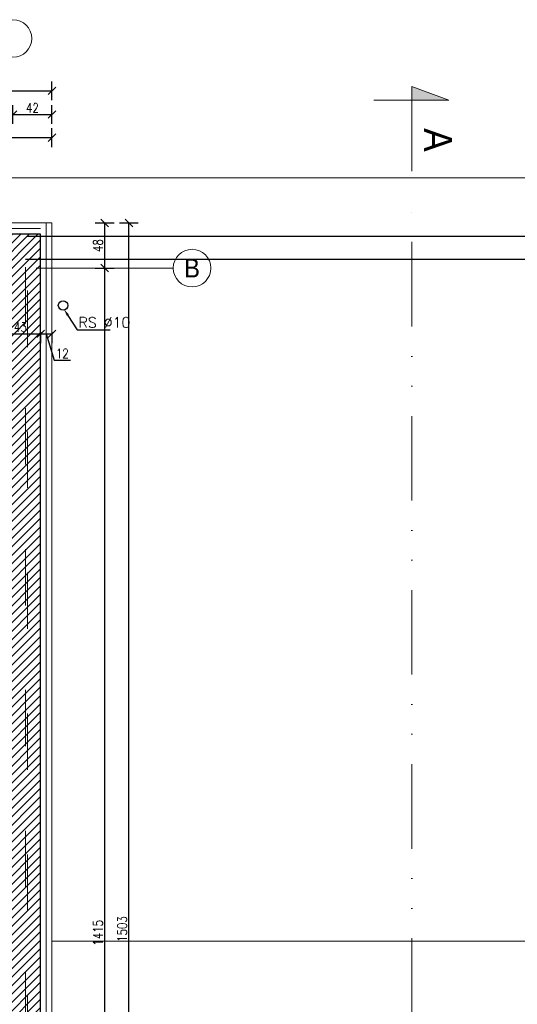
# Model space of a CAD drawing. Header units: millimetres. Extents: x -66901 to 936319, y -323998 to 488548.
# Tile 75 of 84: x 736396 to 741690, y 279196 to 289676. Entities that reach past the tile are written whole.
import ezdxf
from ezdxf import colors
from ezdxf.entities.mleader import LeaderData, LeaderLine
from ezdxf.enums import TextEntityAlignment as Align
from ezdxf.lldxf.tags import DXFTag
from ezdxf.math import Vec2, Vec3

# ---------------------------------------------------------------- set-up
doc = ezdxf.new("R2010")
doc.units = ezdxf.units.MM
doc.header["$LTSCALE"] = 5
doc.header["$MEASUREMENT"] = 0
for name, pattern in [('1KS_2KP-50', [37.05, 12, 6, -6.35, 0, -6.35, 0, -6.35]), ('ACAD_ISO03W100', [30, 12, -18]), ('ACAD_ISO04W100', [30, 24, -3, 0, -3]), ('Osie$0$CONTINOUS', [0])]:
    doc.linetypes.add(name, pattern=pattern)
for name, color, linetype, lineweight, true_color in [('A_HATCH', 7, 'Continuous', 5, 0x999999), ('A_IZOLEACJA TERMI_PROJEKTOWANA', 7, 'Continuous', 15, 0x6093ac), ('A_WIDOK 2PLAN', 7, 'Continuous', 9, 0x666666)]:
    doc.layers.add(name, color=color, linetype=linetype, lineweight=lineweight, true_color=true_color)
for name, color, linetype, lineweight in [('A_KONST_ISTNIEJĄCE', 83, 'Continuous', 25), ('A_LINIA PRZEKROJOWA', 223, '1KS_2KP-50', 15), ('A_OPISY', 44, 'Continuous', 9), ('A_OSIE KONSTRUKCYJNE', 150, 'ACAD_ISO04W100', 5), ('A_WIDOK', 141, 'Continuous', 13), ('A_WYMIAROWANIE', 7, 'Continuous', 9)]:
    doc.layers.add(name, color=color, linetype=linetype, lineweight=lineweight)
for name, color, linetype in [('A_RYNNY', 71, 'Continuous'), ('K-BELKI', 5, 'DASHED2'), ('K-WYMIARY', 254, 'Continuous')]:
    doc.layers.add(name, color=color, linetype=linetype)
doc.styles.add('DEMIURG_100_etykiety', font='arial.ttf', dxfattribs={"width": 0.9, "height": 30})
doc.styles.add('DEMIURG_100_opisy', font='arial.ttf', dxfattribs={"width": 0.9, "height": 20})
doc.styles.get("Standard").update_dxf_attribs({"font": 'simplex.shx', "width": 0.8})
doc.linetypes.add('BATTING', pattern='A,0.0001,-0.1,[134,ltypeshp.shx,S=0.1,R=0,X=-0.1,Y=0],-0.2,[134,ltypeshp.shx,S=0.1,R=180,X=0.1,Y=0],-0.1', length=0.4001)
tags = doc.linetypes.add('DASHED2', pattern=[0.375, 0.25, -0.125]).pattern_tags.tags
tags[6:7] = [DXFTag(74, 4), DXFTag(75, 0), DXFTag(340, '0'), DXFTag(46, 1.0), DXFTag(50, 0.0), DXFTag(44, 0.0), DXFTag(45, 0.0)]
tags[4:5] = [DXFTag(74, 4), DXFTag(75, 0), DXFTag(340, '0'), DXFTag(46, 1.0), DXFTag(50, 0.0), DXFTag(44, 0.0), DXFTag(45, 0.0)]
doc.dimstyles.new('1 do 100', dxfattribs={"dimtxt": 10, "dimasz": 8, "dimexe": 10, "dimexo": 10, "dimgap": 2, "dimtad": 1, "dimdec": 0, "dimtxsty": 'Standard', "dimblk": 'OBLIQUE', "dimcen": 2.5, "dimadec": 0, "dimazin": 0, "dimtfac": 1, "dimtdec": 0, "dimtmove": 0, "dimatfit": 3, "dimldrblk": 'OBLIQUE', "dimfxl": 10, "dimfxlon": 1, "dimarcsym": 0})

# ---------------------------------------------------------------- blocks, each defined once
blk = doc.blocks.new('linia przekroju')
at = {"linetype": 'Continuous', "lineweight": 5}
h = blk.add_hatch(color=256, dxfattribs=at)
h.dxf.hatch_style = 1
h.paths.add_polyline_path([(0, -40.5), (0, 39.3), (14.4, 0), (0, 0)])
at = {"linetype": 'Continuous'}
blk.add_lwpolyline([(0, -40.5), (0, 39.3), (14.4, 0), (0, 0)], close=True, dxfattribs=at)
blk.add_lwpolyline([(14.4, 0), (-87.6, -0.1)])
at = {"linetype": 'Continuous', "style": 'DEMIURG_100_etykiety', "width": 0.9, "flags": 8}
blk.add_attdef('NR_PRZEKROJU', (-55.1, 12.6), '', height=30, dxfattribs=at)
blk = doc.blocks.new('_Oblique')
at = {"color": 0, "linetype": 'ByBlock', "lineweight": -2}
blk.add_line((-0.5, -0.5), (0.5, 0.5), dxfattribs=at)
blk = doc.blocks.new('*D677')
at = {"layer": 'A_WYMIAROWANIE', "color": 0, "lineweight": -2, "ltscale": 2, "transparency": 16777216}
for p, q in [((20575.8, 19733.5), (20575.8, 19753.5)), ((20777.8, 19733.5), (20777.8, 19753.5)), ((20777.8, 19743.5), (20575.8, 19743.5))]:
    blk.add_line(p, q, dxfattribs=at)
at = {"layer": 'Defpoints', "color": 0, "ltscale": 2, "transparency": 16777216}
for p in [(20575.8, 19743.5), (20575.8, 19652.7), (20777.8, 19652.7)]:
    blk.add_point(p, dxfattribs=at)
at = {"layer": 'A_WYMIAROWANIE', "color": 0, "lineweight": -2, "ltscale": 2, "transparency": 16777216, "xscale": 8, "yscale": 8, "zscale": 8, "rotation": 180}
blk.add_blockref('_Oblique', (20575.8, 19743.5), dxfattribs=at)
at = {"layer": 'A_WYMIAROWANIE', "color": 0, "lineweight": -2, "ltscale": 2, "transparency": 16777216, "xscale": 8, "yscale": 8, "zscale": 8}
blk.add_blockref('_Oblique', (20777.8, 19743.5), dxfattribs=at)
at = {"layer": 'A_WYMIAROWANIE', "color": 0, "ltscale": 2, "transparency": 16777216, "insert": (20676.8, 19750.6), "char_height": 10, "attachment_point": 5}
blk.add_mtext('202', dxfattribs=at)
blk = doc.blocks.new('*D686')
at = {"layer": 'A_WYMIAROWANIE', "color": 0, "lineweight": -2, "ltscale": 2, "transparency": 16777216}
for p, q in [((20736.3, 19758.2), (20736.3, 19778.2)), ((20777.8, 19758.2), (20777.8, 19778.2)), ((20736.3, 19768.2), (20777.8, 19768.2))]:
    blk.add_line(p, q, dxfattribs=at)
at = {"layer": 'Defpoints', "color": 0, "ltscale": 2, "transparency": 16777216}
for p in [(20777.8, 19768.2), (20736.3, 19707), (20777.8, 19652.7)]:
    blk.add_point(p, dxfattribs=at)
at = {"layer": 'A_WYMIAROWANIE', "color": 0, "lineweight": -2, "ltscale": 2, "transparency": 16777216, "xscale": 8, "yscale": 8, "zscale": 8, "rotation": 180}
blk.add_blockref('_Oblique', (20736.3, 19768.2), dxfattribs=at)
at = {"layer": 'A_WYMIAROWANIE', "color": 0, "lineweight": -2, "ltscale": 2, "transparency": 16777216, "xscale": 8, "yscale": 8, "zscale": 8}
blk.add_blockref('_Oblique', (20777.8, 19768.2), dxfattribs=at)
at = {"layer": 'A_WYMIAROWANIE', "color": 0, "ltscale": 2, "transparency": 16777216, "insert": (20757, 19775.2), "char_height": 10, "attachment_point": 5}
blk.add_mtext('42', dxfattribs=at)
blk = doc.blocks.new('*D687')
at = {"layer": 'A_WYMIAROWANIE', "color": 0, "lineweight": -2, "ltscale": 2, "transparency": 16777216}
for p, q in [((19874.8, 19783.3), (19874.8, 19803.3)), ((20777.8, 19783.3), (20777.8, 19803.3)), ((19874.8, 19793.3), (20777.8, 19793.3))]:
    blk.add_line(p, q, dxfattribs=at)
at = {"layer": 'Defpoints', "color": 0, "ltscale": 2, "transparency": 16777216}
for p in [(20777.8, 19793.3), (19874.8, 19652.7), (20777.8, 19652.7)]:
    blk.add_point(p, dxfattribs=at)
at = {"layer": 'A_WYMIAROWANIE', "color": 0, "lineweight": -2, "ltscale": 2, "transparency": 16777216, "xscale": 8, "yscale": 8, "zscale": 8, "rotation": 180}
blk.add_blockref('_Oblique', (19874.8, 19793.3), dxfattribs=at)
at = {"layer": 'A_WYMIAROWANIE', "color": 0, "lineweight": -2, "ltscale": 2, "transparency": 16777216, "xscale": 8, "yscale": 8, "zscale": 8}
blk.add_blockref('_Oblique', (20777.8, 19793.3), dxfattribs=at)
at = {"layer": 'A_WYMIAROWANIE', "color": 0, "ltscale": 2, "transparency": 16777216, "insert": (20326.3, 19800.4), "char_height": 10, "attachment_point": 5}
blk.add_mtext('903', dxfattribs=at)
blk = doc.blocks.new('*D691')
at = {"layer": 'A_WYMIAROWANIE', "color": 0, "lineweight": -2, "ltscale": 2, "transparency": 16777216}
for p, q in [((20722.8, 19528.9), (20722.8, 19544.8)), ((20722.8, 19534.8), (20765.8, 19534.8)), ((20765.8, 19536.4), (20765.8, 19524.8))]:
    blk.add_line(p, q, dxfattribs=at)
at = {"layer": 'Defpoints', "color": 0, "ltscale": 2, "transparency": 16777216}
for p in [(20765.8, 19546.4), (20765.8, 19534.8), (20722.8, 19518.9)]:
    blk.add_point(p, dxfattribs=at)
at = {"layer": 'A_WYMIAROWANIE', "color": 0, "lineweight": -2, "ltscale": 2, "transparency": 16777216, "xscale": 8, "yscale": 8, "zscale": 8, "rotation": 180}
blk.add_blockref('_Oblique', (20722.8, 19534.8), dxfattribs=at)
at = {"layer": 'A_WYMIAROWANIE', "color": 0, "lineweight": -2, "ltscale": 2, "transparency": 16777216, "xscale": 8, "yscale": 8, "zscale": 8}
blk.add_blockref('_Oblique', (20765.8, 19534.8), dxfattribs=at)
at = {"layer": 'A_WYMIAROWANIE', "color": 0, "ltscale": 2, "transparency": 16777216, "insert": (20744.3, 19541.9), "char_height": 10, "attachment_point": 5}
blk.add_mtext('43', dxfattribs=at)
blk = doc.blocks.new('*D692')
at = {"layer": 'A_WYMIAROWANIE', "color": 0, "lineweight": -2, "ltscale": 2, "transparency": 16777216}
for p, q in [((20765.8, 19536.4), (20765.8, 19524.8)), ((20765.8, 19534.8), (20777.8, 19534.8)), ((20771.8, 19534.8), (20780.2, 19506.8)), ((20777.8, 19536.4), (20777.8, 19524.8)), ((20780.2, 19506.8), (20797.5, 19506.8))]:
    blk.add_line(p, q, dxfattribs=at)
at = {"layer": 'Defpoints', "color": 0, "ltscale": 2, "transparency": 16777216}
for p in [(20765.8, 19546.4), (20777.8, 19546.4), (20777.8, 19534.8)]:
    blk.add_point(p, dxfattribs=at)
at = {"layer": 'A_WYMIAROWANIE', "color": 0, "lineweight": -2, "ltscale": 2, "transparency": 16777216, "xscale": 8, "yscale": 8, "zscale": 8, "rotation": 180}
blk.add_blockref('_Oblique', (20765.8, 19534.8), dxfattribs=at)
at = {"layer": 'A_WYMIAROWANIE', "color": 0, "lineweight": -2, "ltscale": 2, "transparency": 16777216, "xscale": 8, "yscale": 8, "zscale": 8}
blk.add_blockref('_Oblique', (20777.8, 19534.8), dxfattribs=at)
at = {"layer": 'A_WYMIAROWANIE', "color": 0, "ltscale": 2, "transparency": 16777216, "insert": (20788.8, 19513.8), "char_height": 10, "attachment_point": 5}
blk.add_mtext('12', dxfattribs=at)
blk = doc.blocks.new('*D735')
at = {"layer": 'A_WYMIAROWANIE', "color": 0, "lineweight": -2, "ltscale": 2, "transparency": 16777216}
for p, q in [((20823.9, 19652.7), (20843.9, 19652.7)), ((20833.9, 19652.7), (20833.9, 19604.7)), ((20823.9, 19604.7), (20843.9, 19604.7))]:
    blk.add_line(p, q, dxfattribs=at)
at = {"layer": 'Defpoints', "color": 0, "ltscale": 2, "transparency": 16777216}
for p in [(20777.8, 19652.7), (20777.8, 19604.7), (20833.9, 19604.7)]:
    blk.add_point(p, dxfattribs=at)
at = {"layer": 'A_WYMIAROWANIE', "color": 0, "lineweight": -2, "ltscale": 2, "transparency": 16777216, "xscale": 8, "yscale": 8, "zscale": 8}
for p, rotation in [((20833.9, 19652.7), 90), ((20833.9, 19604.7), 270)]:
    blk.add_blockref('_Oblique', p, dxfattribs=dict(at, rotation=rotation))
at = {"layer": 'A_WYMIAROWANIE', "color": 0, "ltscale": 2, "transparency": 16777216, "insert": (20826.8, 19628.7), "char_height": 10, "attachment_point": 5, "rotation": 90}
blk.add_mtext('48', dxfattribs=at)
blk = doc.blocks.new('*D736')
at = {"layer": 'A_WYMIAROWANIE', "color": 0, "lineweight": -2, "ltscale": 2, "transparency": 16777216}
for p, q in [((20823.9, 19604.7), (20843.9, 19604.7)), ((20833.9, 19604.7), (20833.9, 18189.7)), ((20843.9, 18189.7), (20823.9, 18189.7))]:
    blk.add_line(p, q, dxfattribs=at)
at = {"layer": 'Defpoints', "color": 0, "ltscale": 2, "transparency": 16777216}
for p in [(20777.8, 19604.7), (20833.9, 18189.7), (20906.9, 18189.7)]:
    blk.add_point(p, dxfattribs=at)
at = {"layer": 'A_WYMIAROWANIE', "color": 0, "lineweight": -2, "ltscale": 2, "transparency": 16777216, "xscale": 8, "yscale": 8, "zscale": 8}
for p, rotation in [((20833.9, 19604.7), 90), ((20833.9, 18189.7), 270)]:
    blk.add_blockref('_Oblique', p, dxfattribs=dict(at, rotation=rotation))
at = {"layer": 'A_WYMIAROWANIE', "color": 0, "ltscale": 2, "transparency": 16777216, "insert": (20826.8, 18897.2), "char_height": 10, "attachment_point": 5, "rotation": 90}
blk.add_mtext('1415', dxfattribs=at)
blk = doc.blocks.new('*D738')
at = {"layer": 'A_WYMIAROWANIE', "color": 0, "lineweight": -2, "ltscale": 2, "transparency": 16777216}
for p, q in [((20849.7, 19652.7), (20869.7, 19652.7)), ((20859.7, 18149.7), (20859.7, 19652.7)), ((20849.7, 18149.7), (20869.7, 18149.7))]:
    blk.add_line(p, q, dxfattribs=at)
at = {"layer": 'Defpoints', "color": 0, "ltscale": 2, "transparency": 16777216}
for p in [(20777.8, 19652.7), (20859.7, 19652.7), (20777.8, 18149.7)]:
    blk.add_point(p, dxfattribs=at)
at = {"layer": 'A_WYMIAROWANIE', "color": 0, "lineweight": -2, "ltscale": 2, "transparency": 16777216, "xscale": 8, "yscale": 8, "zscale": 8}
for p, rotation in [((20859.7, 19652.7), 90), ((20859.7, 18149.7), 270)]:
    blk.add_blockref('_Oblique', p, dxfattribs=dict(at, rotation=rotation))
at = {"layer": 'A_WYMIAROWANIE', "color": 0, "ltscale": 2, "transparency": 16777216, "insert": (20852.6, 18901.2), "char_height": 10, "attachment_point": 5, "rotation": 90}
blk.add_mtext('1503', dxfattribs=at)
blk = doc.blocks.new('A$C577C022B')
at = {"layer": 'A_HATCH'}
h = blk.add_hatch(dxfattribs=at)
h.set_pattern_fill('ANSI31', color=256, scale=2)
h.set_pattern_definition([(45, (-22969.535, -21973.125), (-4.490128, 4.490128), [])])
h.paths.add_polyline_path([(836, 43), (651, 43), (651, 0), (793, 0), (793, -875), (778, -875), (778, -1134), (665, -1134), (665, -1160), (781, -1160), (781, -1263), (793, -1263), (793, -1393), (533, -1393), (533, -1436), (836, -1436), (836, -1162)])
h.paths.add_polyline_path([(803.5, -1221), (803.5, -1235), (789.5, -1235), (789.5, -1221)], flags=16)
h.paths.add_polyline_path([(423, 43), (369, 43), (369, 35), (369, 0), (423, 0)])
h.paths.add_polyline_path([(141, 43), (-43, 43), (-43, -898), (-35, -898), (0, -898), (0, 0), (141, 0)])
h.paths.add_polyline_path([(515, -1134), (0, -1134), (0, -1125), (-43, -1125), (-43, -1178), (-35, -1178), (0, -1178), (0, -1160), (515, -1160)])
h.paths.add_polyline_path([(469, -871), (0, -871), (0, -886), (454, -886), (454, -910), (469, -910)])
h.paths.add_polyline_path([(469, -910), (454, -910), (454, -1017), (469, -1017)])
h.paths.add_polyline_path([(665, -1134), (640, -1134), (640, -1145), (665, -1145)], flags=17)
h.paths.add_polyline_path([(680, -1160), (665, -1160), (665, -1245), (680, -1245)], flags=17)
h.paths.add_polyline_path([(680, -1335), (665, -1335), (665, -1393), (680, -1393)], flags=17)
h.paths.add_polyline_path([(469, -1107), (457.9, -1107), (454, -1107), (454, -1134), (469, -1134)])
h.paths.add_polyline_path([(474.8, -1077.8), (474.8, -1077.5), (474.8, -1047.6), (474.8, -1047.9)])
h.paths.add_polyline_path([(0.2, -1039.2), (-0.2, -988.9), (-0.5, -989), (-0.1, -1039.3)])
h.paths.add_polyline_path([(305, -1403), (140, -1403), (140, -1399), (0, -1399), (0, -1374), (-43, -1374), (-43, -1436), (305, -1436)])
at = {"layer": 'A_IZOLEACJA TERMI_PROJEKTOWANA', "linetype": 'BATTING', "ltscale": 14}
for points in [[(528, -1442), (842, -1442), (842, 55)], [(836, 49), (646, 49)]]:
    blk.add_lwpolyline(points, dxfattribs=at)
at = {"layer": 'A_IZOLEACJA TERMI_PROJEKTOWANA', "ltscale": 2}
for points in [[(528, -1448), (848, -1448), (848, 55)], [(848, 55), (646, 55)]]:
    blk.add_lwpolyline(points, dxfattribs=at)
at = {"layer": 'A_KONST_ISTNIEJĄCE', "ltscale": 2}
blk.add_lwpolyline([(836, -1162), (836, 43), (651, 43)], dxfattribs=at)
at = {"layer": 'A_LINIA PRZEKROJOWA'}
blk.add_line((1231, -1722.6), (1231, 98.3), dxfattribs=at)
at = {"layer": 'A_OSIE KONSTRUKCYJNE', "ltscale": 2}
blk.add_line((831.2, 7), (977.1, 7), dxfattribs=at)
at = {"layer": 'A_OSIE KONSTRUKCYJNE', "linetype": 'Continuous'}
for centre in [(806.5, 251.4), (997.1, 7)]:
    blk.add_circle(centre, 20, dxfattribs=at)
at = {"layer": 'A_RYNNY'}
blk.add_circle((859.8, -32.8), 5, dxfattribs=at)
at = {"layer": 'A_WIDOK', "ltscale": 2}
blk.add_line((848, -709.5), (1720, -709.5), dxfattribs=at)
blk.add_lwpolyline([(804.5, 55), (804.5, 103), (2490, 103), (2490, -1493), (2047, -1493), (2047, -1757), (804.5, -1757), (398.5, -1757), (398.5, -1448)], dxfattribs=at)
at = {"layer": 'A_WIDOK 2PLAN', "linetype": 'ACAD_ISO03W100'}
for points in [[(2428, -1277), (2428, -1431), (1958, -1431), (1958, -1277), (822, -1277), (822, 41), (2428, 41)], [(2403, -1277), (2403, -1406), (1983, -1406), (1983, -1252), (820, -1252), (820, 16), (2403, 16)]]:
    blk.add_lwpolyline(points, close=True, dxfattribs=at)
at = {"layer": 'A_LINIA PRZEKROJOWA'}
ref = blk.add_blockref('linia przekroju', (1231, 185.9), dxfattribs=dict(at, xscale=-1, rotation=270))
ref.add_attrib('NR_PRZEKROJU', 'A', dxfattribs={"layer": '0', "linetype": 'Continuous', "height": 30, "rotation": 270, "style": 'DEMIURG_100_etykiety', "width": 0.9}).set_placement((1234.7, 156), align=Align.BOTTOM_LEFT)
at = {"layer": 'A_OPISY'}
blk.add_text('RS %%C10', height=11, dxfattribs=at).set_placement((876.3, -56.4))
at = {"layer": 'A_OSIE KONSTRUKCYJNE', "linetype": 'Osie$0$CONTINOUS', "style": 'DEMIURG_100_opisy', "width": 0.9}
blk.add_text('B', height=20, dxfattribs=at).set_placement((997.1, 7), align=Align.MIDDLE_CENTER)
at = {"layer": 'A_WYMIAROWANIE', "ltscale": 2}
for base, p1, p2, picture, middle in [((848, 195.6), (-55, 55), (848, 55), '*D687', (396.5, 202.7)), ((646, 145.8), (848, 55), (646, 55), '*D677', (747, 152.9))]:
    dim = blk.add_linear_dim(base=base, p1=p1, p2=p2, dimstyle='1 do 100', dxfattribs=at)
    dim.commit()
    dim.dimension.update_dxf_attribs({"geometry": picture, "text_midpoint": middle, "insert": (-19929.8, -19597.7)})
for base, p1, p2, picture, middle, set_off in [((848, 170.5221037), (806.5, 109.3816888), (848, 55), '*D686', (827.25, 177.5425675), (-19929.7672536, -19597.6601134)), ((836, -62.8), (793, -78.8), (836, -51.2), '*D691', (814.5, -55.7), (-19929.8, -19597.7)), ((848, -62.8), (836, -51.2), (848, -51.2), '*D692', (852.4, -83.9), (-19929.8, -19597.7))]:
    dim = blk.add_linear_dim(base=base, p1=p1, p2=p2, dimstyle='1 do 100', override={"dimtmove": 1}, dxfattribs=at)
    dim.commit()
    dim.dimension.update_dxf_attribs({"geometry": picture, "text_midpoint": middle, "insert": set_off})
for base, p1, p2, picture, middle in [((904.2, 7), (848, 55), (848, 7), '*D735', (897.1, 31)), ((929.9, 55), (848, -1448), (848, 55), '*D738', (922.8, -696.5))]:
    dim = blk.add_linear_dim(base=base, p1=p1, p2=p2, angle=90, dimstyle='1 do 100', dxfattribs=at)
    dim.commit()
    dim.dimension.update_dxf_attribs({"geometry": picture, "text_midpoint": middle, "insert": (-19929.8, -19597.7)})
dim = blk.add_linear_dim(base=(20806, -1408), p1=(20749.9, 7), p2=(977.1, -1408), angle=90, dimstyle='1 do 100', override={"dimtmove": 1}, dxfattribs=at)
dim.commit()
dim.dimension.update_dxf_attribs({"geometry": '*D736', "text_midpoint": (897.1, -700.5), "insert": (-19929.8, -19597.7)})
at = {"layer": 'A_OPISY'}
ml = blk.add_multileader_mtext('Standard', dxfattribs=at)
ml.set_content('', color=256)
ml.set_leader_properties()
ml.build(insert=Vec2(0, 0))
ml.multileader.update_dxf_attribs({"dogleg_length": 35, "arrow_head_size": 8})
ctx = ml.context
ctx.base_point, ctx.arrow_head_size, ctx.plane_origin = Vec3(909.9, -58.7), 8, Vec3(900.4, -43)
notes = []
notes.append((ctx, [(1, (1, 1, 0), (874.9, -58.7), (1, 0), 35, [(0, [(860.7, -36.6)], 0, [])])]))
ctx.mtext.insert, ctx.mtext.flow_direction = Vec3(911.9, -56.7), 5
for ctx, leaders in notes:
    for number, flags, end, landing, length, lines in leaders:
        leader = LeaderData()
        leader.index, (leader.has_last_leader_line, leader.has_dogleg_vector, leader.attachment_direction) = number, flags
        leader.last_leader_point, leader.dogleg_vector, leader.dogleg_length = Vec3(end), Vec3(landing), length
        for number, points, colour, breaks in lines:
            line = LeaderLine()
            line.index, line.vertices, line.color, line.breaks = number, Vec3.list(points), colors.encode_raw_color(colour), breaks
            leader.lines.append(line)
        ctx.leaders.append(leader)

msp = doc.modelspace()

# ---------------------------------------------------------------- linework, layer by layer
at = {"layer": 'K-BELKI'}
for points in [[(736479, 287371.848), (752539, 287371.848), (752539, 272651.848), (747839, 272651.848), (747839, 274191.848), (736479, 274191.848)], [(747849, 287121.848), (736459, 287121.848)]]:
    msp.add_lwpolyline(points, dxfattribs=at)

# ---------------------------------------------------------------- block references
at = {"layer": 'K-WYMIARY', "xscale": 10, "yscale": 10, "zscale": 10}
msp.add_blockref('A$C577C022B', (728259, 286961.848), dxfattribs=at)
msp.add_blockref('A$C577C022B', (728259, 286961.848), dxfattribs=at)

doc.saveas('drawing.dxf')
